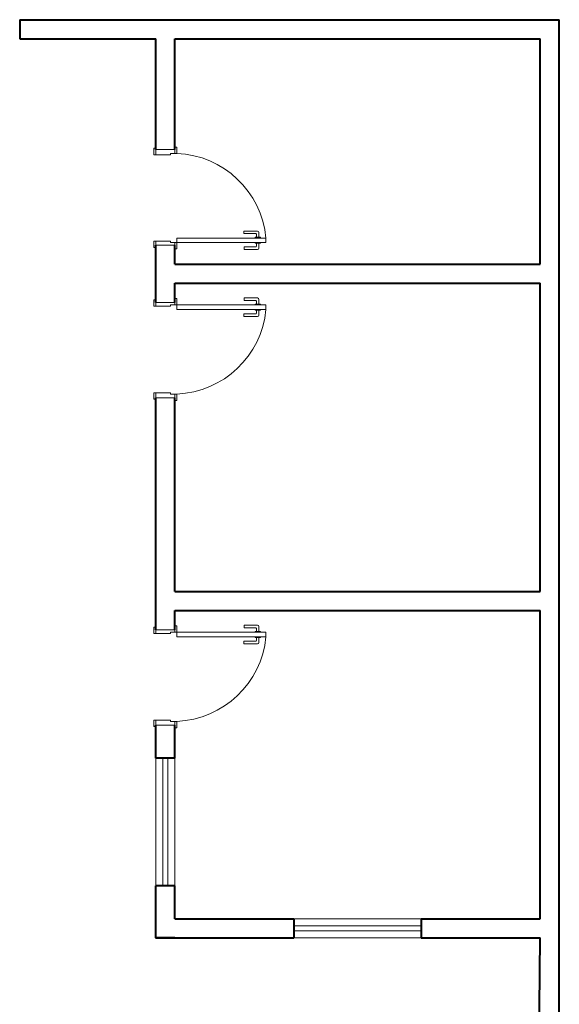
# Model space of a CAD drawing. Header units: millimetres. Extents: x 26 to 1362, y 24 to 358.
# Tile 199 of 256: x 995.21 to 999.45, y 340.1 to 347.83. Entities that reach past the tile are written whole.
import ezdxf

# ---------------------------------------------------------------- set-up
doc = ezdxf.new("R2010")
doc.units = ezdxf.units.MM
doc.linetypes.add('CONTINU', pattern=[0])
doc.layers.add('MB_ALVENARIA', color=7, linetype='Continuous', lineweight=40)
doc.layers.add('MB_ESQUADRIA', color=7, linetype='Continuous', lineweight=5)

msp = doc.modelspace()

# ---------------------------------------------------------------- linework, layer by layer
at = {"layer": 'MB_ALVENARIA', "linetype": 'CONTINU'}
for points in [[(995.2056, 347.8343), (999.4456, 347.8343)], [(995.2056, 347.8343), (995.2056, 347.6843)], [(999.4456, 339.9743), (999.4456, 347.8343)], [(995.2056, 347.6843), (996.2756, 347.6843)], [(996.2756, 346.8143), (996.2756, 347.6843)], [(996.4256, 347.6843), (999.2956, 347.6843)], [(996.4256, 346.8143), (996.4256, 347.6843)], [(999.2956, 345.9143), (999.2956, 347.6843)], [(996.2756, 345.6143), (996.2756, 346.0643)], [(996.4256, 345.9143), (996.4256, 346.0643)], [(996.4256, 345.9143), (999.2956, 345.9143)], [(996.4256, 345.7643), (999.2956, 345.7643)], [(996.4256, 345.6143), (996.4256, 345.7643)], [(999.2956, 343.3443), (999.2956, 345.7643)], [(996.2756, 343.0443), (996.2756, 344.8643)], [(996.4256, 343.3443), (996.4256, 344.8643)], [(996.4256, 343.3443), (999.2956, 343.3443)], [(996.4256, 343.0443), (996.4256, 343.1943)], [(996.4256, 343.1943), (999.2956, 343.1943)], [(999.2956, 340.7743), (999.2956, 343.1943)], [(996.2756, 342.0343), (996.2756, 342.2943)], [(996.4256, 342.0343), (996.4256, 342.2943)], [(996.4256, 342.0343), (996.2756, 342.0343)], [(996.2756, 340.6243), (996.2756, 341.0343)], [(996.4256, 341.0343), (996.2756, 341.0343)], [(996.4256, 340.7743), (996.4256, 341.0343)], [(996.4256, 340.6243), (996.2756, 340.6243), (996.2756, 340.7743)], [(996.4256, 340.7743), (997.3606, 340.7743)], [(997.3606, 340.7743), (997.3606, 340.6243)], [(998.3606, 340.7743), (999.2956, 340.7743)], [(998.3606, 340.7743), (998.3606, 340.6243)], [(996.2756, 340.6243), (997.3606, 340.6243)], [(998.3606, 340.6243), (999.2956, 340.6243)], [(999.1656, 327.2758), (999.2956, 340.6243)]]:
    msp.add_lwpolyline(points, dxfattribs=at)
at = {"layer": 'MB_ESQUADRIA', "linetype": 'CONTINU'}
for p, q in [((996.2756, 346.7744), (996.2756, 346.8094)), ((996.2756, 346.7744), (996.2756, 346.8094)), ((996.3906, 346.7743), (996.2756, 346.7744)), ((996.3906, 346.7743), (996.2756, 346.7744)), ((996.3906, 346.7843), (996.3906, 346.7743)), ((996.3906, 346.7843), (996.4256, 346.7843)), ((996.3906, 346.7843), (996.3906, 346.7743)), ((996.3906, 346.7843), (996.4256, 346.7843)), ((996.4256, 346.7843), (996.4256, 346.8093)), ((996.4256, 346.7843), (996.4256, 346.8093)), ((997.0751, 346.1747), (996.9681, 346.1746)), ((997.0751, 346.1747), (996.9681, 346.1746)), ((996.9681, 346.1746), (996.9681, 346.1546)), ((996.9681, 346.1746), (996.9681, 346.1546)), ((996.9681, 346.1546), (997.0601, 346.1547)), ((996.9681, 346.1546), (997.0601, 346.1547)), ((997.0651, 346.1497), (997.0652, 346.126)), ((997.0651, 346.1497), (997.0652, 346.126)), ((997.0852, 346.126), (997.0851, 346.1647)), ((997.0852, 346.126), (997.0851, 346.1647)), ((996.3906, 346.0943), (996.2756, 346.0942)), ((996.3906, 346.0943), (996.2756, 346.0942)), ((996.3906, 346.0943), (996.2756, 346.0942)), ((996.3906, 346.0943), (996.2756, 346.0942)), ((996.2756, 346.0942), (996.2756, 346.0592)), ((996.2756, 346.0942), (996.2756, 346.0592)), ((996.2756, 346.0942), (996.2756, 346.0592)), ((996.2756, 346.0942), (996.2756, 346.0592)), ((996.3906, 346.0843), (996.3906, 346.0943)), ((996.3906, 346.0843), (996.3906, 346.0943)), ((996.3906, 346.0843), (996.3906, 346.0943)), ((996.3906, 346.0843), (996.3906, 346.0943)), ((996.3906, 346.0843), (996.4256, 346.0843)), ((996.3906, 346.0843), (996.4256, 346.0843)), ((996.3906, 346.0843), (996.4256, 346.0843)), ((996.3906, 346.0843), (996.4256, 346.0843)), ((996.4256, 346.0843), (996.4256, 346.0593)), ((996.4256, 346.0843), (996.4256, 346.0593)), ((996.4256, 346.0843), (996.4256, 346.0593)), ((996.4256, 346.0843), (996.4256, 346.0593)), ((997.0551, 346.126), (997.0551, 346.1197)), ((997.0977, 346.126), (997.0551, 346.126)), ((997.0551, 346.126), (997.0551, 346.1197)), ((997.0977, 346.126), (997.0551, 346.126)), ((997.0551, 346.0783), (997.0551, 346.0847)), ((997.0551, 346.0783), (997.0551, 346.0847)), ((997.0977, 346.0783), (997.0551, 346.0783)), ((997.0977, 346.0783), (997.0551, 346.0783)), ((997.0652, 346.0547), (997.0652, 346.0783)), ((997.0652, 346.0547), (997.0652, 346.0783)), ((997.0852, 346.0783), (997.0852, 346.0397)), ((997.0852, 346.0783), (997.0852, 346.0397)), ((997.0977, 346.1197), (997.0977, 346.126)), ((997.0977, 346.1197), (997.0977, 346.126)), ((997.0977, 346.0847), (997.0977, 346.0783)), ((997.0977, 346.0847), (997.0977, 346.0783)), ((996.9682, 346.0496), (997.0602, 346.0497)), ((996.9682, 346.0496), (997.0602, 346.0497)), ((996.9682, 346.0296), (996.9682, 346.0496)), ((996.9682, 346.0296), (996.9682, 346.0496)), ((997.0752, 346.0297), (996.9682, 346.0296)), ((997.0752, 346.0297), (996.9682, 346.0296)), ((996.2756, 345.5843), (996.2756, 345.6193)), ((996.2756, 345.5843), (996.2756, 345.6193)), ((996.2756, 345.5843), (996.2756, 345.6193)), ((996.2756, 345.5843), (996.2756, 345.6193)), ((996.4256, 345.5942), (996.4256, 345.6193)), ((996.4256, 345.5942), (996.4256, 345.6193)), ((996.4256, 345.5942), (996.4256, 345.6193)), ((996.4256, 345.5942), (996.4256, 345.6193)), ((996.9682, 345.6489), (996.9682, 345.6289)), ((997.0752, 345.6489), (996.9682, 345.6489)), ((996.9682, 345.6489), (996.9682, 345.6289)), ((997.0752, 345.6489), (996.9682, 345.6489)), ((996.9682, 345.6289), (997.0602, 345.6289)), ((996.9682, 345.6289), (997.0602, 345.6289)), ((997.0652, 345.6239), (997.0652, 345.6002)), ((997.0652, 345.6239), (997.0652, 345.6002)), ((997.0852, 345.6002), (997.0852, 345.6389)), ((997.0852, 345.6002), (997.0852, 345.6389)), ((996.3906, 345.5843), (996.2756, 345.5843)), ((996.3906, 345.5843), (996.2756, 345.5843)), ((996.3906, 345.5843), (996.2756, 345.5843)), ((996.3906, 345.5843), (996.2756, 345.5843)), ((996.3906, 345.5943), (996.4256, 345.5943)), ((996.3906, 345.5943), (996.3906, 345.5843)), ((996.3906, 345.5943), (996.4256, 345.5943)), ((996.3906, 345.5943), (996.3906, 345.5843)), ((996.3906, 345.5943), (996.4256, 345.5943)), ((996.3906, 345.5943), (996.3906, 345.5843)), ((996.3906, 345.5943), (996.4256, 345.5943)), ((996.3906, 345.5943), (996.3906, 345.5843)), ((996.9681, 345.5039), (996.9681, 345.5239)), ((996.9681, 345.5239), (997.0601, 345.5239)), ((996.9681, 345.5039), (996.9681, 345.5239)), ((996.9681, 345.5239), (997.0601, 345.5239)), ((997.0551, 345.6002), (997.0551, 345.5939)), ((997.0977, 345.6002), (997.0551, 345.6002)), ((997.0551, 345.6002), (997.0551, 345.5939)), ((997.0977, 345.6002), (997.0551, 345.6002)), ((997.0551, 345.5525), (997.0551, 345.5589)), ((997.0551, 345.5525), (997.0551, 345.5589)), ((997.0977, 345.5525), (997.0551, 345.5525)), ((997.0977, 345.5525), (997.0551, 345.5525)), ((997.0651, 345.5289), (997.0652, 345.5525)), ((997.0651, 345.5289), (997.0652, 345.5525)), ((997.0852, 345.5525), (997.0851, 345.5139)), ((997.0852, 345.5525), (997.0851, 345.5139)), ((997.0977, 345.5939), (997.0977, 345.6002)), ((997.0977, 345.5939), (997.0977, 345.6002)), ((997.0977, 345.5589), (997.0977, 345.5525)), ((997.0977, 345.5589), (997.0977, 345.5525)), ((997.0751, 345.5039), (996.9681, 345.5039)), ((997.0751, 345.5039), (996.9681, 345.5039)), ((996.3906, 344.9043), (996.2756, 344.9042)), ((996.3906, 344.9043), (996.2756, 344.9042)), ((996.2756, 344.9042), (996.2756, 344.8692)), ((996.2756, 344.9042), (996.2756, 344.8692)), ((996.3906, 344.8943), (996.3906, 344.9043)), ((996.3906, 344.8943), (996.3906, 344.9043)), ((996.3906, 344.8943), (996.4256, 344.8943)), ((996.3906, 344.8943), (996.4256, 344.8943)), ((996.4256, 344.8943), (996.4256, 344.8693)), ((996.4256, 344.8943), (996.4256, 344.8693)), ((996.9682, 343.0789), (996.9682, 343.0589)), ((997.0752, 343.0789), (996.9682, 343.0789)), ((996.9682, 343.0789), (996.9682, 343.0589)), ((997.0752, 343.0789), (996.9682, 343.0789)), ((996.9682, 343.0589), (997.0602, 343.0589)), ((996.9682, 343.0589), (997.0602, 343.0589)), ((997.0652, 343.0539), (997.0652, 343.0302)), ((997.0652, 343.0539), (997.0652, 343.0302)), ((997.0852, 343.0302), (997.0852, 343.0689)), ((997.0852, 343.0302), (997.0852, 343.0689)), ((996.2756, 343.0143), (996.2756, 343.0493)), ((996.2756, 343.0143), (996.2756, 343.0493)), ((996.2756, 343.0143), (996.2756, 343.0493)), ((996.2756, 343.0143), (996.2756, 343.0493)), ((996.3906, 343.0143), (996.2756, 343.0143)), ((996.3906, 343.0143), (996.2756, 343.0143)), ((996.3906, 343.0143), (996.2756, 343.0143)), ((996.3906, 343.0143), (996.2756, 343.0143)), ((996.3906, 343.0243), (996.4256, 343.0243)), ((996.3906, 343.0243), (996.3906, 343.0143)), ((996.3906, 343.0243), (996.4256, 343.0243)), ((996.3906, 343.0243), (996.3906, 343.0143)), ((996.3906, 343.0243), (996.4256, 343.0243)), ((996.3906, 343.0243), (996.3906, 343.0143)), ((996.3906, 343.0243), (996.4256, 343.0243)), ((996.3906, 343.0243), (996.3906, 343.0143)), ((996.4256, 343.0242), (996.4256, 343.0493)), ((996.4256, 343.0242), (996.4256, 343.0493)), ((996.4256, 343.0242), (996.4256, 343.0493)), ((996.4256, 343.0242), (996.4256, 343.0493)), ((997.0551, 343.0302), (997.0551, 343.0239)), ((997.0977, 343.0302), (997.0551, 343.0302)), ((997.0551, 343.0302), (997.0551, 343.0239)), ((997.0977, 343.0302), (997.0551, 343.0302)), ((997.0551, 342.9825), (997.0551, 342.9889)), ((997.0551, 342.9825), (997.0551, 342.9889)), ((997.0977, 342.9825), (997.0551, 342.9825)), ((997.0977, 342.9825), (997.0551, 342.9825)), ((997.0651, 342.9589), (997.0652, 342.9825)), ((997.0651, 342.9589), (997.0652, 342.9825)), ((997.0852, 342.9825), (997.0851, 342.9439)), ((997.0852, 342.9825), (997.0851, 342.9439)), ((997.0977, 343.0239), (997.0977, 343.0302)), ((997.0977, 343.0239), (997.0977, 343.0302)), ((997.0977, 342.9889), (997.0977, 342.9825)), ((997.0977, 342.9889), (997.0977, 342.9825)), ((996.9681, 342.9339), (996.9681, 342.9539)), ((996.9681, 342.9539), (997.0601, 342.9539)), ((996.9681, 342.9339), (996.9681, 342.9539)), ((996.9681, 342.9539), (997.0601, 342.9539)), ((997.0751, 342.9339), (996.9681, 342.9339)), ((997.0751, 342.9339), (996.9681, 342.9339)), ((996.3906, 342.3343), (996.2756, 342.3342)), ((996.3906, 342.3343), (996.2756, 342.3342)), ((996.2756, 342.3342), (996.2756, 342.2992)), ((996.2756, 342.3342), (996.2756, 342.2992)), ((996.3906, 342.3243), (996.3906, 342.3343)), ((996.3906, 342.3243), (996.3906, 342.3343)), ((996.3906, 342.3243), (996.4256, 342.3243)), ((996.3906, 342.3243), (996.4256, 342.3243)), ((996.4256, 342.3243), (996.4256, 342.2993)), ((996.4256, 342.3243), (996.4256, 342.2993))]:
    msp.add_line(p, q, dxfattribs=at)
for points in [[(996.2756, 346.7744), (996.2606, 346.7744), (996.2606, 346.8244), (996.2756, 346.8244), (996.2756, 346.8094)], [(996.2756, 346.7744), (996.2606, 346.7744), (996.2606, 346.8244), (996.2756, 346.8244), (996.2756, 346.8094)], [(996.2756, 346.8143), (996.4256, 346.8143)], [(996.4256, 346.8093), (996.4256, 346.8343), (996.4406, 346.8343), (996.4406, 346.7843), (996.4256, 346.7843), (996.4256, 346.7843)], [(996.4256, 346.8093), (996.4256, 346.8343), (996.4406, 346.8343), (996.4406, 346.7843), (996.4256, 346.7843), (996.4256, 346.7843)], [(996.2756, 346.0942), (996.2606, 346.0942), (996.2606, 346.0442), (996.2756, 346.0442), (996.2756, 346.0592)], [(996.2756, 346.0942), (996.2606, 346.0942), (996.2606, 346.0442), (996.2756, 346.0442), (996.2756, 346.0592)], [(996.2756, 346.0942), (996.2606, 346.0942), (996.2606, 346.0442), (996.2756, 346.0442), (996.2756, 346.0592)], [(996.2756, 346.0942), (996.2606, 346.0942), (996.2606, 346.0442), (996.2756, 346.0442), (996.2756, 346.0592)], [(996.4256, 346.0593), (996.4256, 346.0343), (996.4406, 346.0343), (996.4406, 346.0843), (996.4256, 346.0843), (996.4256, 346.0843)], [(996.4256, 346.0593), (996.4256, 346.0343), (996.4406, 346.0343), (996.4406, 346.0843), (996.4256, 346.0843), (996.4256, 346.0843)], [(996.4256, 346.0593), (996.4256, 346.0343), (996.4406, 346.0343), (996.4406, 346.0843), (996.4256, 346.0843), (996.4256, 346.0843)], [(996.4256, 346.0593), (996.4256, 346.0343), (996.4406, 346.0343), (996.4406, 346.0843), (996.4256, 346.0843), (996.4256, 346.0843)], [(997.1406, 346.1193), (996.4406, 346.1193), (996.4406, 346.0843), (997.1406, 346.0843), (997.1406, 346.1193)], [(996.4256, 346.0643), (996.4256, 346.0643), (996.2756, 346.0643)], [(996.2756, 345.5843), (996.2606, 345.5843), (996.2606, 345.6343), (996.2756, 345.6343), (996.2756, 345.6193)], [(996.2756, 345.5843), (996.2606, 345.5843), (996.2606, 345.6343), (996.2756, 345.6343), (996.2756, 345.6193)], [(996.2756, 345.5843), (996.2606, 345.5843), (996.2606, 345.6343), (996.2756, 345.6343), (996.2756, 345.6193)], [(996.2756, 345.5843), (996.2606, 345.5843), (996.2606, 345.6343), (996.2756, 345.6343), (996.2756, 345.6193)], [(996.4256, 345.6143), (996.4256, 345.6143), (996.2756, 345.6143)], [(996.4256, 345.6193), (996.4256, 345.6442), (996.4406, 345.6442), (996.4406, 345.5942), (996.4256, 345.5942), (996.4256, 345.5943)], [(996.4256, 345.6193), (996.4256, 345.6442), (996.4406, 345.6442), (996.4406, 345.5942), (996.4256, 345.5942), (996.4256, 345.5943)], [(996.4256, 345.6193), (996.4256, 345.6442), (996.4406, 345.6442), (996.4406, 345.5942), (996.4256, 345.5942), (996.4256, 345.5943)], [(996.4256, 345.6193), (996.4256, 345.6442), (996.4406, 345.6442), (996.4406, 345.5942), (996.4256, 345.5942), (996.4256, 345.5943)], [(997.1406, 345.5592), (996.4406, 345.5592), (996.4406, 345.5942), (997.1406, 345.5942), (997.1406, 345.5592)], [(996.2756, 344.9042), (996.2606, 344.9042), (996.2606, 344.8542), (996.2756, 344.8542), (996.2756, 344.8692)], [(996.2756, 344.9042), (996.2606, 344.9042), (996.2606, 344.8542), (996.2756, 344.8542), (996.2756, 344.8692)], [(996.2756, 344.8643), (996.4256, 344.8643)], [(996.4256, 344.8693), (996.4256, 344.8443), (996.4406, 344.8443), (996.4406, 344.8943), (996.4256, 344.8943), (996.4256, 344.8943)], [(996.4256, 344.8693), (996.4256, 344.8443), (996.4406, 344.8443), (996.4406, 344.8943), (996.4256, 344.8943), (996.4256, 344.8943)], [(996.2756, 343.0143), (996.2606, 343.0143), (996.2606, 343.0643), (996.2756, 343.0643), (996.2756, 343.0493)], [(996.2756, 343.0143), (996.2606, 343.0143), (996.2606, 343.0643), (996.2756, 343.0643), (996.2756, 343.0493)], [(996.2756, 343.0143), (996.2606, 343.0143), (996.2606, 343.0643), (996.2756, 343.0643), (996.2756, 343.0493)], [(996.2756, 343.0143), (996.2606, 343.0143), (996.2606, 343.0643), (996.2756, 343.0643), (996.2756, 343.0493)], [(996.4256, 343.0493), (996.4256, 343.0742), (996.4406, 343.0742), (996.4406, 343.0242), (996.4256, 343.0242), (996.4256, 343.0243)], [(996.4256, 343.0493), (996.4256, 343.0742), (996.4406, 343.0742), (996.4406, 343.0242), (996.4256, 343.0242), (996.4256, 343.0243)], [(996.4256, 343.0493), (996.4256, 343.0742), (996.4406, 343.0742), (996.4406, 343.0242), (996.4256, 343.0242), (996.4256, 343.0243)], [(996.4256, 343.0493), (996.4256, 343.0742), (996.4406, 343.0742), (996.4406, 343.0242), (996.4256, 343.0242), (996.4256, 343.0243)], [(996.4256, 343.0443), (996.4256, 343.0443), (996.2756, 343.0443)], [(997.1406, 342.9892), (996.4406, 342.9892), (996.4406, 343.0242), (997.1406, 343.0242), (997.1406, 342.9892)], [(996.2756, 342.3342), (996.2606, 342.3342), (996.2606, 342.2842), (996.2756, 342.2842), (996.2756, 342.2992)], [(996.2756, 342.3342), (996.2606, 342.3342), (996.2606, 342.2842), (996.2756, 342.2842), (996.2756, 342.2992)], [(996.2756, 342.2943), (996.4256, 342.2943)], [(996.4256, 342.2993), (996.4256, 342.2743), (996.4406, 342.2743), (996.4406, 342.3243), (996.4256, 342.3243), (996.4256, 342.3243)], [(996.4256, 342.2993), (996.4256, 342.2743), (996.4406, 342.2743), (996.4406, 342.3243), (996.4256, 342.3243), (996.4256, 342.3243)], [(996.2756, 341.0343), (996.2756, 342.0343)], [(996.3306, 342.0343), (996.3306, 341.0343)], [(996.3706, 342.0343), (996.3706, 341.0343)], [(996.4256, 341.0343), (996.4256, 342.0343)], [(997.3606, 340.7743), (998.3606, 340.7743)], [(998.3606, 340.7193), (997.3606, 340.7193)], [(998.3606, 340.6793), (997.3606, 340.6793)], [(997.3606, 340.6243), (998.3606, 340.6243)]]:
    msp.add_lwpolyline(points, dxfattribs=at)
for centre, radius, start, end in [((996.4092, 346.0502), 0.7347, 5.42622, 87.54913), ((996.4092, 346.0502), 0.7347, 5.42622, 87.54913), ((997.0601, 346.1497), 0.005, 0.02893, 90.02893), ((997.0601, 346.1497), 0.005, 0.02893, 90.02893), ((997.0751, 346.1647), 0.01, 0.02893, 90.02893), ((997.0751, 346.1647), 0.01, 0.02893, 90.02893), ((997.0602, 346.0547), 0.005, 270.02893, 0.02893), ((997.0602, 346.0547), 0.005, 270.02893, 0.02893), ((997.0752, 346.0397), 0.01, 270.02893, 0.02893), ((997.0752, 346.0397), 0.01, 270.02893, 0.02893), ((997.0602, 345.6239), 0.005, 359.97107, 89.97107), ((997.0602, 345.6239), 0.005, 359.97107, 89.97107), ((997.0752, 345.6389), 0.01, 359.97107, 89.97107), ((997.0752, 345.6389), 0.01, 359.97107, 89.97107), ((996.4092, 345.6283), 0.7347, 272.45087, 354.57378), ((996.4092, 345.6283), 0.7347, 272.45087, 354.57378), ((997.0601, 345.5289), 0.005, 269.97107, 359.97107), ((997.0601, 345.5289), 0.005, 269.97107, 359.97107), ((997.0751, 345.5139), 0.01, 269.97107, 359.97107), ((997.0751, 345.5139), 0.01, 269.97107, 359.97107), ((997.0602, 343.0539), 0.005, 359.97107, 89.97107), ((997.0602, 343.0539), 0.005, 359.97107, 89.97107), ((997.0752, 343.0689), 0.01, 359.97107, 89.97107), ((997.0752, 343.0689), 0.01, 359.97107, 89.97107), ((996.4092, 343.0583), 0.7347, 272.45087, 354.57378), ((996.4092, 343.0583), 0.7347, 272.45087, 354.57378), ((997.0601, 342.9589), 0.005, 269.97107, 359.97107), ((997.0601, 342.9589), 0.005, 269.97107, 359.97107), ((997.0751, 342.9439), 0.01, 269.97107, 359.97107), ((997.0751, 342.9439), 0.01, 269.97107, 359.97107)]:
    msp.add_arc(centre, radius, start, end, dxfattribs=at)

doc.saveas('drawing.dxf')
